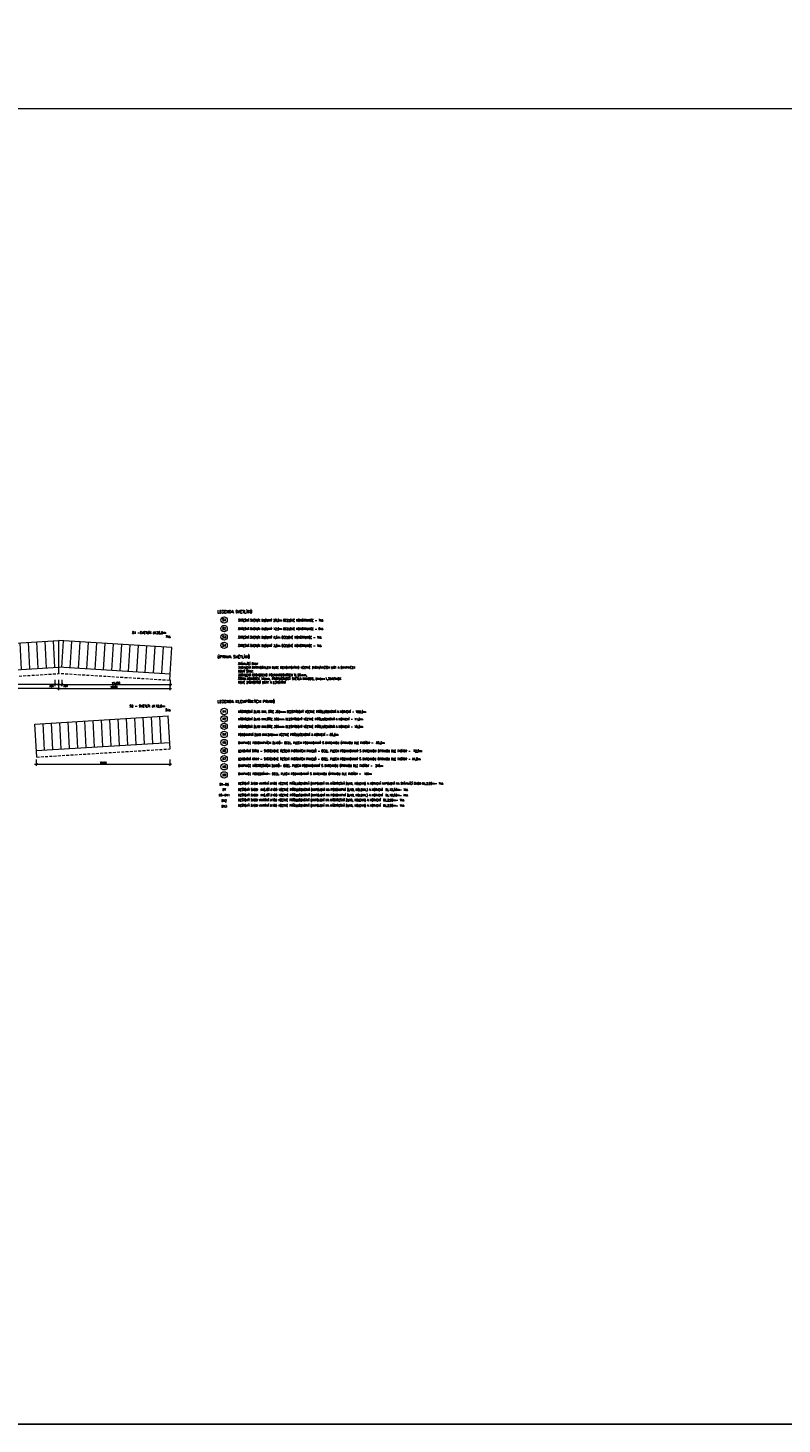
# Model space of a CAD drawing. Header units: millimetres. Extents: x -485339 to 350584, y -2181201 to -313328.
# Tile 35 of 115: x -152662 to -84928, y -1189934 to -1064608. Entities that reach past the tile are written whole.
import ezdxf
from ezdxf.enums import TextEntityAlignment as Align

# ---------------------------------------------------------------- set-up
doc = ezdxf.new("R2010")
doc.units = ezdxf.units.MM
doc.header["$LTSCALE"] = 10
doc.linetypes.add('ČÁRKOVANÁ', pattern=[19.05, 12.7, -6.35])
doc.layers.get('Defpoints').update_dxf_attribs({"color": 201})
for name, color, linetype, lineweight in [('N_popis', 10, 'Continuous', 18), ('N_čáry_plné', 10, 'Continuous', 18), ('N_čáry_pod', 10, 'ČÁRKOVANÁ', 18), ('PBŘ', 160, 'Continuous', 18), ('St_popis', 250, 'Continuous', 18)]:
    doc.layers.add(name, color=color, linetype=linetype, lineweight=lineweight)
doc.styles.add('Andy', font='txt')
doc.styles.add('ROMANS', font='romans.shx', dxfattribs={"width": 0.8})
doc.styles.get("Standard").update_dxf_attribs({"font": 'simplex.shx', "width": 0.8})
doc.dimstyles.new('stavebníM100', dxfattribs={"dimtxt": 165, "dimasz": 170, "dimexe": 150, "dimexo": 100, "dimgap": 30, "dimtad": 1, "dimdec": 0, "dimtxsty": 'Standard', "dimblk": 'OBLIQUE', "dimcen": -2.5, "dimdle": 150, "dimclrd": 256, "dimclre": 256, "dimclrt": 256, "dimadec": 4, "dimazin": 0, "dimtfac": 1, "dimtdec": 0, "dimtmove": 2, "dimatfit": 3, "dimldrblk": 'OBLIQUE', "dimfxl": 400, "dimfxlon": 1, "dimlwd": -1, "dimlwe": -1, "dimarcsym": 0})

# ---------------------------------------------------------------- blocks, each defined once
blk = doc.blocks.new('*U2586')
at = {"layer": 'N_čáry_plné'}
blk.add_lwpolyline([(0, -1196), (0, 1196)], dxfattribs=at)
blk = doc.blocks.new('*U2587')
at = {"layer": 'N_čáry_plné'}
for p in [(0, 0), (750, 0), (1500, 0), (2250, 0), (3000, 0), (3750, 0), (4500, 0), (5250, 0), (6000, 0), (6750, 0), (7500, 0), (8250, 0), (9000, 0), (9750, 0), (10500, 0)]:
    blk.add_blockref('*U2586', p, dxfattribs=at)
blk = doc.blocks.new('*U2589')
at = {"layer": 'N_čáry_plné'}
blk.add_lwpolyline([(0, -1196), (0, 1196)], dxfattribs=at)
blk = doc.blocks.new('*U2588')
at = {"layer": 'N_čáry_plné'}
for p in [(0, 0), (750, 0), (1500, 0), (2250, 0), (3000, 0), (3750, 0), (4500, 0), (5250, 0), (6000, 0), (6750, 0), (7500, 0), (8250, 0), (9000, 0), (9750, 0)]:
    blk.add_blockref('*U2589', p, dxfattribs=at)
blk = doc.blocks.new('_OBLIQUE')
at = {"color": 0, "linetype": 'ByBlock'}
blk.add_line((-0.5, -0.5), (0.5, 0.5), dxfattribs=at)
blk = doc.blocks.new('*D2590')
at = {"layer": 'Defpoints', "color": 0, "transparency": 16777216}
for p in [(-139909, -1128747), (-151909, -1129481), (-139909, -1130689)]:
    blk.add_point(p, dxfattribs=at)
at = {"layer": 'N_čáry_plné', "transparency": 16777216}
for p, q in [((-151909, -1130289), (-151909, -1130839)), ((-139909, -1130289), (-139909, -1130839)), ((-152059, -1130689), (-139759, -1130689))]:
    blk.add_line(p, q, dxfattribs=at)
at = {"layer": 'N_čáry_plné', "linetype": 'ByBlock', "transparency": 16777216, "xscale": 170, "yscale": 170, "zscale": 170, "rotation": 180}
blk.add_blockref('_OBLIQUE', (-151909, -1130689), dxfattribs=at)
at = {"layer": 'N_čáry_plné', "linetype": 'ByBlock', "transparency": 16777216, "xscale": 170, "yscale": 170, "zscale": 170}
blk.add_blockref('_OBLIQUE', (-139909, -1130689), dxfattribs=at)
at = {"layer": 'N_čáry_plné', "transparency": 16777216, "insert": (-145909, -1130577), "char_height": 165, "attachment_point": 5}
blk.add_mtext('12000', dxfattribs=at)
blk = doc.blocks.new('*D2591')
at = {"layer": 'Defpoints', "color": 0, "transparency": 16777216}
for p in [(-150232, -1122009), (-149926, -1121991), (-150232, -1123535)]:
    blk.add_point(p, dxfattribs=at)
at = {"layer": 'N_čáry_plné', "transparency": 16777216}
for p, q in [((-149776, -1123535), (-150382, -1123535)), ((-150232, -1123135), (-150232, -1123685)), ((-149926, -1123135), (-149926, -1123685))]:
    blk.add_line(p, q, dxfattribs=at)
at = {"layer": 'N_čáry_plné', "linetype": 'ByBlock', "transparency": 16777216, "xscale": 170, "yscale": 170, "zscale": 170, "rotation": 180}
blk.add_blockref('_OBLIQUE', (-150232, -1123535), dxfattribs=at)
at = {"layer": 'N_čáry_plné', "linetype": 'ByBlock', "transparency": 16777216, "xscale": 170, "yscale": 170, "zscale": 170}
blk.add_blockref('_OBLIQUE', (-149926, -1123535), dxfattribs=at)
at = {"layer": 'N_čáry_plné', "transparency": 16777216, "insert": (-150554, -1123663), "char_height": 165, "attachment_point": 5}
blk.add_mtext('305', dxfattribs=at)
blk = doc.blocks.new('*D2592')
at = {"layer": 'Defpoints', "color": 0, "transparency": 16777216}
for p in [(-159963, -1122604), (-150232, -1122009), (-159963, -1123535)]:
    blk.add_point(p, dxfattribs=at)
at = {"layer": 'N_čáry_plné', "transparency": 16777216}
for p, q in [((-150082, -1123535), (-160113, -1123535)), ((-159963, -1123135), (-159963, -1123685)), ((-150232, -1123135), (-150232, -1123685))]:
    blk.add_line(p, q, dxfattribs=at)
at = {"layer": 'N_čáry_plné', "linetype": 'ByBlock', "transparency": 16777216, "xscale": 170, "yscale": 170, "zscale": 170, "rotation": 180}
blk.add_blockref('_OBLIQUE', (-159963, -1123535), dxfattribs=at)
at = {"layer": 'N_čáry_plné', "linetype": 'ByBlock', "transparency": 16777216, "xscale": 170, "yscale": 170, "zscale": 170}
blk.add_blockref('_OBLIQUE', (-150232, -1123535), dxfattribs=at)
at = {"layer": 'N_čáry_plné', "transparency": 16777216, "insert": (-155098, -1123422), "char_height": 165, "attachment_point": 5}
blk.add_mtext('13x750', dxfattribs=at)
blk = doc.blocks.new('*D2593')
at = {"layer": 'Defpoints', "color": 0, "transparency": 16777216}
for p in [(-149926, -1121990), (-159926, -1123182), (-159926, -1123893)]:
    blk.add_point(p, dxfattribs=at)
at = {"layer": 'N_čáry_plné', "transparency": 16777216}
for p, q in [((-149776, -1123893), (-160076, -1123893)), ((-159926, -1123493), (-159926, -1124043)), ((-149926, -1123493), (-149926, -1124043))]:
    blk.add_line(p, q, dxfattribs=at)
at = {"layer": 'N_čáry_plné', "linetype": 'ByBlock', "transparency": 16777216, "xscale": 170, "yscale": 170, "zscale": 170, "rotation": 180}
blk.add_blockref('_OBLIQUE', (-159926, -1123893), dxfattribs=at)
at = {"layer": 'N_čáry_plné', "linetype": 'ByBlock', "transparency": 16777216, "xscale": 170, "yscale": 170, "zscale": 170}
blk.add_blockref('_OBLIQUE', (-149926, -1123893), dxfattribs=at)
at = {"layer": 'N_čáry_plné', "transparency": 16777216, "insert": (-154926, -1123780), "char_height": 165, "attachment_point": 5}
blk.add_mtext('10000', dxfattribs=at)
blk = doc.blocks.new('*U2595')
at = {"layer": 'N_čáry_plné'}
blk.add_lwpolyline([(0, -1196), (0, 1196)], dxfattribs=at)
blk = doc.blocks.new('*U2594')
at = {"layer": 'N_čáry_plné'}
for p in [(0, 0), (750, 0), (1500, 0), (2250, 0), (3000, 0), (3750, 0), (4500, 0), (5250, 0), (6000, 0), (6750, 0), (7500, 0), (8250, 0), (9000, 0), (9750, 0)]:
    blk.add_blockref('*U2595', p, dxfattribs=at)
blk = doc.blocks.new('*D2596')
at = {"layer": 'Defpoints', "color": 0, "transparency": 16777216}
for p in [(-149926, -1121991), (-149621, -1122009), (-149621, -1123535)]:
    blk.add_point(p, dxfattribs=at)
at = {"layer": 'N_čáry_plné', "transparency": 16777216}
for p, q in [((-150076, -1123535), (-149471, -1123535)), ((-149926, -1123135), (-149926, -1123685)), ((-149621, -1123135), (-149621, -1123685))]:
    blk.add_line(p, q, dxfattribs=at)
at = {"layer": 'N_čáry_plné', "linetype": 'ByBlock', "transparency": 16777216, "xscale": 170, "yscale": 170, "zscale": 170, "rotation": 180}
blk.add_blockref('_OBLIQUE', (-149926, -1123535), dxfattribs=at)
at = {"layer": 'N_čáry_plné', "linetype": 'ByBlock', "transparency": 16777216, "xscale": 170, "yscale": 170, "zscale": 170}
blk.add_blockref('_OBLIQUE', (-149621, -1123535), dxfattribs=at)
at = {"layer": 'N_čáry_plné', "transparency": 16777216, "insert": (-149298, -1123663), "char_height": 165, "attachment_point": 5}
blk.add_mtext('305', dxfattribs=at)
blk = doc.blocks.new('*D2597')
at = {"layer": 'Defpoints', "color": 0, "transparency": 16777216}
for p in [(-149621, -1122009), (-139889, -1122604), (-139889, -1123535)]:
    blk.add_point(p, dxfattribs=at)
at = {"layer": 'N_čáry_plné', "transparency": 16777216}
for p, q in [((-149771, -1123535), (-139739, -1123535)), ((-149621, -1123135), (-149621, -1123685)), ((-139889, -1123135), (-139889, -1123685))]:
    blk.add_line(p, q, dxfattribs=at)
at = {"layer": 'N_čáry_plné', "linetype": 'ByBlock', "transparency": 16777216, "xscale": 170, "yscale": 170, "zscale": 170, "rotation": 180}
blk.add_blockref('_OBLIQUE', (-149621, -1123535), dxfattribs=at)
at = {"layer": 'N_čáry_plné', "linetype": 'ByBlock', "transparency": 16777216, "xscale": 170, "yscale": 170, "zscale": 170}
blk.add_blockref('_OBLIQUE', (-139889, -1123535), dxfattribs=at)
at = {"layer": 'N_čáry_plné', "transparency": 16777216, "insert": (-144755, -1123422), "char_height": 165, "attachment_point": 5}
blk.add_mtext('13x750', dxfattribs=at)
blk = doc.blocks.new('*D2598')
at = {"layer": 'Defpoints', "color": 0, "transparency": 16777216}
for p in [(-149926, -1121990), (-139926, -1123182), (-139926, -1123893)]:
    blk.add_point(p, dxfattribs=at)
at = {"layer": 'N_čáry_plné', "transparency": 16777216}
for p, q in [((-150076, -1123893), (-139776, -1123893)), ((-149926, -1123493), (-149926, -1124043)), ((-139926, -1123493), (-139926, -1124043))]:
    blk.add_line(p, q, dxfattribs=at)
at = {"layer": 'N_čáry_plné', "linetype": 'ByBlock', "transparency": 16777216, "xscale": 170, "yscale": 170, "zscale": 170, "rotation": 180}
blk.add_blockref('_OBLIQUE', (-149926, -1123893), dxfattribs=at)
at = {"layer": 'N_čáry_plné', "linetype": 'ByBlock', "transparency": 16777216, "xscale": 170, "yscale": 170, "zscale": 170}
blk.add_blockref('_OBLIQUE', (-139926, -1123893), dxfattribs=at)
at = {"layer": 'N_čáry_plné', "transparency": 16777216, "insert": (-144926, -1123780), "char_height": 165, "attachment_point": 5}
blk.add_mtext('10000', dxfattribs=at)

msp = doc.modelspace()

# ---------------------------------------------------------------- linework, layer by layer
at = {"layer": 'Defpoints'}
msp.add_lwpolyline([(-480994, -929890.9), (286897.8, -929890.9), (286897.8, -1189933.9), (-480994, -1189933.9)], close=True, dxfattribs=at)
at = {"layer": 'N_čáry_plné'}
for points in [[(-160109.4, -1120217.1), (-149927.2, -1119594.3)], [(-149926.2, -1119594.3), (-149926.2, -1122570.6)], [(-149926.2, -1119594.3), (-149926.2, -1122570.6)], [(-139742.9, -1120217.1), (-149925.2, -1119594.3)], [(-159963.4, -1122604.4), (-149926.2, -1121990.5)], [(-139888.9, -1122604.4), (-149926.2, -1121990.5)], [(-139926.3, -1123182.2), (-139890.9, -1122604.2)], [(-152054.6, -1127093.5), (-140055, -1126359.5)], [(-139873.6, -1129324.8), (-140055, -1126359.5)], [(-151873.2, -1130058.7), (-152054.6, -1127093.5)], [(-151908.5, -1129480.8), (-139909, -1128746.8)]]:
    msp.add_lwpolyline(points, dxfattribs=at)
for centre in [(-135042.3, -1117751.5), (-135042.3, -1118526), (-135042.3, -1119286.8), (-135042.3, -1120034.1), (-135042.3, -1125968.8), (-135042.3, -1126629.6), (-135042.3, -1127300.5), (-135042.3, -1128027.2), (-135042.3, -1128753.8), (-135042.3, -1129480.5), (-135042.3, -1130207.2), (-135042.3, -1130933.8), (-135042.3, -1131660.5)]:
    msp.add_circle(centre, 285.9, dxfattribs=at)
at = {"layer": 'N_čáry_pod', "ltscale": 2}
for points in [[(-159926.1, -1123182.2), (-149926.2, -1122570.6)], [(-139926.3, -1123182.2), (-149926.2, -1122570.6)], [(-151873.2, -1130058.7), (-139873.6, -1129324.8)]]:
    msp.add_lwpolyline(points, dxfattribs=at)
at = {"layer": 'PBŘ', "lineweight": 18}
msp.add_lwpolyline([(-156623.8, -985051.3), (-18967.9, -985051.3), (-18967.9, -1071872.2), (-156623.8, -1071872.2)], close=True, dxfattribs=at)

# ---------------------------------------------------------------- block references
at = {"layer": 'N_čáry_plné', "rotation": 3.5}
for name, p in [('*U2588', (-160036.4, -1121410.7)), ('*U2587', (-151232.9, -1128241.3))]:
    msp.add_blockref(name, p, dxfattribs=at)
at = {"layer": 'N_čáry_plné', "xscale": -1, "rotation": 356.5}
msp.add_blockref('*U2594', (-139815.9, -1121410.7), dxfattribs=at)

# ---------------------------------------------------------------- texts
at = {"layer": 'N_popis', "width": 0.8}
for s, p in [('S1', (-135042.3, -1117751.5)), ('S2', (-135042.3, -1118526)), ('S3', (-135042.3, -1119286.8)), ('S4', (-135042.3, -1120034.1)), ('K1', (-135042.3, -1125968.8)), ('K2', (-135042.3, -1126629.6)), ('K3', (-135042.3, -1127300.5)), ('K4', (-135042.3, -1128027.2)), ('K5', (-135042.3, -1128753.8)), ('K6', (-135042.3, -1129480.5)), ('K7', (-135042.3, -1130207.2)), ('K8', (-135042.3, -1130933.8)), ('K9', (-135042.3, -1131660.5)), ('D1-D6', (-135042.3, -1132513)), ('D7', (-135042.3, -1132976.4)), ('D8-D11', (-135042.3, -1133476.4)), ('D12', (-135042.3, -1133976.4)), ('D13', (-135042.3, -1134476.4))]:
    msp.add_text(s, height=200, dxfattribs=at).set_placement(p, align=Align.MIDDLE_CENTER)
at = {"layer": 'St_popis', "attachment_point": 1, "style": 'Andy'}
for s, insert, char_height in [('{\\Fromand|c0;LEGENDA SVĚTLÍKŮ }', (-135659.2, -1116887.6), 250), ('{\\Fromand|c0;S1 -SVĚTLÍK dl.20,0m}', (-143296.7, -1118793.4), 200), ('{\\Fromand|c0;7ks}', (-140314.6, -1119151.8), 200), ('{\\Fromand|c0;ÚPRAVA SVĚTLÍKŮ}', (-135659.2, -1120933.4), 250), ('{\\Fromand|c0;S2 - SVĚTLÍK dl.12,0m}', (-143531.5, -1125382.2), 200), ('{\\Fromand|c0;LEGENDA KLEMPÍŘKÝCH PRVKŮ}', (-135659.2, -1124952.6), 250), ('{\\Fromand|c0;5ks}', (-140314.6, -1125740.6), 200)]:
    msp.add_mtext(s, dxfattribs=dict(at, insert=insert, char_height=char_height))
at = {"layer": 'St_popis', "char_height": 200, "attachment_point": 1, "style": 'ROMANS'}
for s, insert, width in [('STŘEŠNÍ SVĚTLÍK DLOUHÝ 20,0m OCELOVÉ KONSTRUKCE - 7ks', (-133785.5, -1117676.5), 17412.882), ('STŘEŠNÍ SVĚTLÍK DLOUHÝ 12,0m OCELOVÉ KONSTRUKCE - 5ks', (-133785.5, -1118451), 17412.882), ('STŘEŠNÍ SVĚTLÍK DLOUHÝ 4,5m OCELOVÉ KONSTRUKCE - 1ks', (-133785.5, -1119211.8), 17412.882), ('STŘEŠNÍ SVĚTLÍK DLOUHÝ 3,0m OCELOVÉ KONSTRUKCE - 1ks', (-133785.5, -1119959.1), 17412.882), ('STÁVAJÍCÍ STAV:\\PZASKLENÍ DRÁTKOSKLEM BUDE DEMONTOVÁNO VČETNĚ ZASKLÍVACÍCH LIŠT A OKAPNIČEK\\PNOVÝ STAV:\\PZASKLENÍ PROVEDENO POLYKARBONÁTEM TL.25mm, \\PŠÍŘKA KOMŮREK 14mm, PROPUSTNOST SVĚTLA MIN.60%, Umax=1,39W/m2K\\PNOVÉ ZASKLÍVACÍ LIŠTY A LEMOVÁNÍ', (-133785.5, -1121589.5), 17412.882), ('NÁSTŘEŠNÍ ŽLAB MIN. ŠÍŘE 350mm BEZSPÁDOVÝ VČETNĚ PŘÍSLUŠENSTVÍ A KOTVENÍ - 100,0m', (-133785.5, -1125893.8), 17412.882), ('NÁSTŘEŠNÍ ŽLAB MIN.ŠÍŘE 350mm BEZSPÁDOVÝ VČETNĚ PŘÍSLUŠENSTVÍ A KOTVENÍ - 11,0m', (-133785.5, -1126554.6), 17412.882), ('NÁSTŘEŠNÍ ŽLAB MIN.ŠÍŘE 350mm BEZSPÁDOVÝ VČETNĚ PŘÍSLUŠENSTVÍ A KOTVENÍ - 10,6m', (-133785.5, -1127225.5), 17412.882), ('PODOKAPNÍ ŽLAB MIN.240mm VČETNĚ PŘÍSLUŠENSTVÍ A KOTVENÍ - 85,6m', (-133785.5, -1127952.1), 17412.882), ('OKAPNICE PODOKAPNÍCH ŽLABŮ- OCEL. PLECH POZINKOVANÝ S BAREVNOU ÚPRAVOU DLE FASÁDY -  85,6m', (-133785.5, -1128678.8), 18683.642), ('LEMOVÁNÍ ŠTÍTU - SYSTÉMOVÉ ŘEŠENÍ FASÁDNÍCH PANELŮ - OCEL. PLECH POZINKOVANÝ S BAREVNOU ÚPRAVOU DLE FASÁDY -  72,0m', (-133785.5, -1129405.5), 18683.642), ('LEMOVÁNÍ ATIKY - SYSTÉMOVÉ ŘEŠENÍ FASÁDNÍCH PANELŮ - OCEL. PLECH POZINKOVANÝ S BAREVNOU ÚPRAVOU DLE FASÁDY - 41,0m', (-133785.5, -1130132.2), 18683.642), ('OKAPNICE NÁSTŘEŠNÍCH ŽLABŮ- OCEL. PLECH POZINKOVANÝ S BAREVNOU ÚPRAVOU DLE FASÁDY -  245m', (-133785.5, -1130736.9), 18683.642), ('OKAPNICE PODEZDÍVKY- OCEL. PLECH POZINKOVANÝ S BAREVNOU ÚPRAVOU DLE FASÁDY -  195m', (-133785.5, -1131463.5), 18683.642), ('DEŠŤOVÝ SVOD VNITŘNÍ %%C150 VČETNĚ PŘÍSLUŠENSTVÍ (NAPOJENÍ NA NÁSTŘEŠNÍ ŽLAB, KOLENA) A KOTVENÍ NAPOJENÍ NA STÁVAJÍCÍ SVOD DL.2,00m- 7ks', (-133789.3, -1132330.6), 20128.701), ('DEŠŤOVÝ SVOD  VNĚJŠÍ %%C150 VČETNĚ PŘÍSLUŠENSTVÍ (NAPOJENÍ NA PODOKAPNÍ ŽLAB, KOLENA,) A KOTVENÍ  DL.13,50m- 1ks', (-133785.5, -1132881.2), 17412.882), ('DEŠŤOVÝ SVOD  VNĚJŠÍ %%C150 VČETNĚ PŘÍSLUŠENSTVÍ (NAPOJENÍ NA PODOKAPNÍ ŽLAB, KOLENA,) A KOTVENÍ  DL.12,50m- 4ks', (-133785.5, -1133381.2), 17412.882), ('DEŠŤOVÝ SVOD VNITŘNÍ %%C150 VČETNĚ PŘÍSLUŠENSTVÍ (NAPOJENÍ NA NÁSTŘEŠNÍ ŽLAB, KOLENA) A KOTVENÍ  DL.2,00m- 1ks', (-133785.5, -1133818.7), 17412.882), ('DEŠŤOVÝ SVOD VNITŘNÍ %%C150 VČETNĚ PŘÍSLUŠENSTVÍ (NAPOJENÍ NA NÁSTŘEŠNÍ ŽLAB, KOLENA) A KOTVENÍ  DL.2,00m- 1ks', (-133785.5, -1134307.8), 17412.882)]:
    msp.add_mtext(s, dxfattribs=dict(at, insert=insert, width=width))

# ---------------------------------------------------------------- dimensions: what is measured, and where the dimension line sits
at = {"layer": 'N_čáry_plné'}
dim = msp.add_linear_dim(base=(-159963.4, -1123534.7), p1=(-150231.6, -1122009.1), p2=(-159963.4, -1122604.4), text='13x750', dimstyle='stavebníM100', override={"dimtxsty": 'Standard'}, dxfattribs=at)
dim.commit()
dim.dimension.update_dxf_attribs({"geometry": '*D2592', "text_midpoint": (-155097.5, -1123422.2)})
for base, p1, p2, picture, middle in [((-159926.1, -1123892.9), (-149926.2, -1121990.5), (-159926.1, -1123182.2), '*D2593', (-154926.1, -1123780.4)), ((-139908.9614, -1130689.3732), (-151908.538, -1129480.7526), (-139908.9614, -1128746.8271), '*D2590', (-145908.7497, -1130576.8732))]:
    dim = msp.add_linear_dim(base=base, p1=p1, p2=p2, dimstyle='stavebníM100', dxfattribs=at)
    dim.commit()
    dim.dimension.update_dxf_attribs({"geometry": picture, "text_midpoint": middle})
dim = msp.add_linear_dim(base=(-150231.6, -1123534.7), p1=(-149926.2, -1121990.5), p2=(-150231.6, -1122009.1), dimstyle='stavebníM100', dxfattribs=at)
dim.commit()
dim.dimension.update_dxf_attribs({"geometry": '*D2591', "text_midpoint": (-150553.9, -1123662.7), "dimtype": 160})
dim = msp.add_linear_dim(base=(-149620.8, -1123534.7), p1=(-149926.2, -1121990.5), p2=(-149620.8, -1122009.1), angle=180, dimstyle='stavebníM100', dxfattribs=at)
dim.commit()
dim.dimension.update_dxf_attribs({"geometry": '*D2596', "text_midpoint": (-149298.5, -1123662.7), "dimtype": 160})
dim = msp.add_linear_dim(base=(-139926.3, -1123892.9), p1=(-149926.2, -1121990.5), p2=(-139926.3, -1123182.2), angle=180, dimstyle='stavebníM100', dxfattribs=at)
dim.commit()
dim.dimension.update_dxf_attribs({"geometry": '*D2598', "text_midpoint": (-144926.2, -1123780.4)})
dim = msp.add_linear_dim(base=(-139888.9, -1123534.7), p1=(-149620.8, -1122009.1), p2=(-139888.9, -1122604.4), angle=180, text='13x750', dimstyle='stavebníM100', override={"dimtxsty": 'Standard'}, dxfattribs=at)
dim.commit()
dim.dimension.update_dxf_attribs({"geometry": '*D2597', "text_midpoint": (-144754.9, -1123422.2)})

doc.saveas('drawing.dxf')
